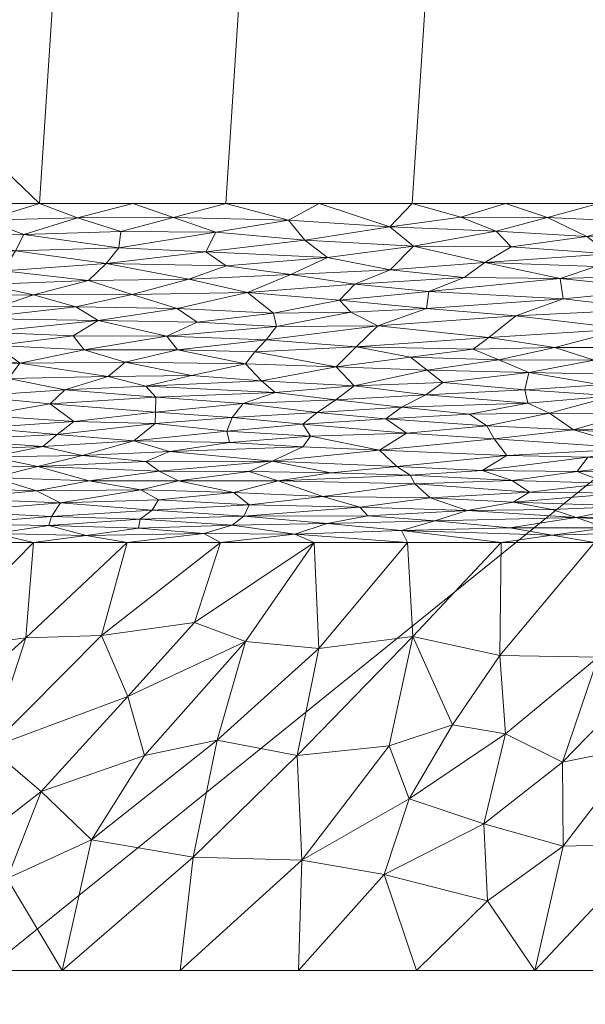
# Model space of a CAD drawing. Header units: millimetres. Extents: x -300 to 300, y 0 to 450.
# Tile 71 of 256: x -133 to -89, y 110 to 188. Entities that reach past the tile are written whole.
import ezdxf

# ---------------------------------------------------------------- set-up
doc = ezdxf.new("R2010")
doc.units = ezdxf.units.MM
doc.layers.add('A-GENM', color=13, linetype='Continuous')

# ---------------------------------------------------------------- blocks, each defined once
blk = doc.blocks.new('MODEL_CCAS0420-1080410R0 - MODEL_CCAS0420-1080410R0-453240-Preview')
at = {"layer": 'A-GENM', "lineweight": 9}
mesh = blk.add_polyface(dxfattribs=at)
corners = [(-296.159, -20, -110), (-295.657, -15.55, -110), (-294.177, -11.323, -110), (-291.793, -7.531, -110), (-288.625, -4.364, -110), (-284.831, -1.981, -110), (-280.602, -0.502, -110), (-276.147, 0, -110), (276.147, 0, -110), (280.596, -0.501, -110), (284.825, -1.978, -110), (288.619, -4.359, -110), (291.788, -7.525, -110), (294.174, -11.316, -110), (295.656, -15.545, -110), (296.159, -20, -110), (296.159, -426.171, -110), (295.658, -430.617, -110), (294.182, -434.842, -110), (291.802, -438.632, -110), (288.638, -441.797, -110), (284.848, -444.179, -110), (280.622, -445.657, -110), (276.171, -446.159, -110), (-276.171, -446.159, -110), (-280.617, -445.658, -110), (-284.842, -444.182, -110), (-288.632, -441.802, -110), (-291.797, -438.638, -110), (-294.179, -434.848, -110), (-295.657, -430.622, -110), (-296.159, -426.171, -110)]
mesh.append_faces([[corners[k] for k in face] for face in [(15, 12, 13, 14)]], dxfattribs={"vtx0": -1})
mesh.append_faces([[corners[k] for k in face] for face in [(16, 8, 15)]], dxfattribs={"vtx0": -1, "vtx1": -1})
mesh.append_faces([[corners[k] for k in face] for face in [(24, 31, 7, 8)]], dxfattribs={"vtx0": -1, "vtx1": -1, "vtx3": -1})
mesh.append_faces([[corners[k] for k in face] for face in [(31, 24, 25, 30), (18, 21, 22, 17), (17, 22, 23, 16)]], dxfattribs={"vtx0": -1, "vtx2": -1})
mesh.append_faces([[corners[k] for k in face] for face in [(0, 3, 4, 5), (0, 5, 6, 7)]], dxfattribs={"vtx0": -1, "vtx3": -1})
mesh.append_faces([[corners[k] for k in face] for face in [(28, 29, 27)]], dxfattribs={"vtx1": -1})
mesh.append_faces([[corners[k] for k in face] for face in [(25, 26, 30), (11, 12, 15, 10), (9, 10, 15, 8), (31, 0, 7)]], dxfattribs={"vtx1": -1, "vtx2": -1})
mesh.append_faces([[corners[k] for k in face] for face in [(23, 24, 8, 16)]], dxfattribs={"vtx1": -1, "vtx2": -1, "vtx3": -1})
mesh.append_faces([[corners[k] for k in face] for face in [(26, 27, 29, 30)]], dxfattribs={"vtx1": -1, "vtx3": -1})
mesh.append_faces([[corners[k] for k in face] for face in [(19, 20, 21, 18)]], dxfattribs={"vtx2": -1})
mesh.append_faces([[corners[k] for k in face] for face in [(0, 1, 2, 3)]], dxfattribs={"vtx3": -1})
mesh = blk.add_polyface(dxfattribs=at)
corners = [(-279.918, -2), (-292.651, -7.27), (-297.929, -20), (-297.929, -224.97), (-297.929, -429.94), (-292.661, -442.661), (-279.94, -447.929), (0, -447.929), (279.94, -447.929), (292.661, -442.661), (297.929, -429.94), (297.929, -224.97), (297.929, -20), (292.651, -7.27), (279.918, -2), (0, -2), (0, -3.5), (13.257, -3.5), (26.515, -3.5), (39.772, -3.5), (53.029, -3.5), (66.287, -3.5), (79.544, -3.5), (92.801, -3.5), (106.059, -3.5), (119.316, -3.5), (132.573, -3.5), (145.831, -3.5), (159.088, -3.5), (172.345, -3.5), (185.603, -3.5), (198.86, -3.5), (212.117, -3.5), (225.375, -3.5), (238.632, -3.5), (251.889, -3.5), (265.147, -3.5), (278.404, -3.5), (291.028, -7.487), (296.497, -19.511), (296.5, -32.769), (296.5, -46.026), (296.5, -59.283), (296.5, -72.541), (296.5, -85.798), (296.5, -99.055), (296.5, -112.313), (296.5, -125.57), (296.5, -138.827), (296.5, -152.085), (296.5, -165.342), (296.5, -178.599), (296.5, -191.857), (296.5, -205.114), (296.5, -218.371), (296.5, -231.629), (296.5, -244.886), (296.5, -258.143), (296.499, -271.401), (296.499, -284.658), (296.499, -297.915), (296.499, -311.173), (296.499, -324.43), (296.499, -337.687), (296.5, -350.945), (296.5, -364.202), (296.5, -377.459), (296.5, -390.717), (296.5, -403.974), (296.5, -417.231), (296.497, -430.489), (291.028, -442.513), (278.404, -446.5), (265.147, -446.5), (251.889, -446.5), (238.632, -446.5), (225.375, -446.5), (212.117, -446.5), (198.86, -446.5), (185.603, -446.5), (172.345, -446.5), (159.088, -446.5), (145.831, -446.5), (132.573, -446.5), (119.316, -446.5), (106.059, -446.5), (92.801, -446.5), (79.544, -446.5), (66.287, -446.5), (53.029, -446.5), (39.772, -446.5), (26.515, -446.5), (13.257, -446.5), (0, -446.5), (-12.926, -446.5), (-25.852, -446.5), (-38.777, -446.5), (-51.703, -446.5), (-64.629, -446.5), (-77.555, -446.5), (-90.48, -446.5), (-103.406, -446.5), (-116.332, -446.5), (-129.258, -446.5), (-142.183, -446.5), (-155.109, -446.5), (-168.035, -446.5), (-180.961, -446.5), (-193.887, -446.5), (-206.812, -446.5), (-219.738, -446.5), (-232.664, -446.5), (-245.59, -446.5), (-258.515, -446.5), (-271.441, -446.5), (-284.356, -445.968), (-294.544, -438.124), (-296.5, -425.35), (-296.5, -412.424), (-296.5, -399.498), (-296.5, -386.572), (-296.5, -373.646), (-296.5, -360.721), (-296.5, -347.795), (-296.499, -334.869), (-296.499, -321.943), (-296.499, -309.018), (-296.499, -296.092), (-296.499, -283.166), (-296.499, -270.24), (-296.5, -257.315), (-296.5, -244.389), (-296.5, -231.463), (-296.5, -218.537), (-296.5, -205.611), (-296.5, -192.686), (-296.5, -179.76), (-296.5, -166.834), (-296.5, -153.908), (-296.5, -140.983), (-296.5, -128.057), (-296.5, -115.131), (-296.5, -102.205), (-296.5, -89.28), (-296.5, -76.354), (-296.5, -63.428), (-296.5, -50.502), (-296.5, -37.576), (-296.5, -24.651), (-294.544, -11.876), (-284.356, -4.032), (-271.441, -3.5), (-258.515, -3.5), (-245.59, -3.5), (-232.664, -3.5), (-219.738, -3.5), (-206.812, -3.5), (-193.887, -3.5), (-180.961, -3.5), (-168.035, -3.5), (-155.109, -3.5), (-142.183, -3.5), (-129.258, -3.5), (-116.332, -3.5), (-103.406, -3.5), (-90.48, -3.5), (-77.555, -3.5), (-64.629, -3.5), (-51.703, -3.5), (-38.777, -3.5), (-25.852, -3.5), (-12.926, -3.5), (-294.538, -438.129), (-294.547, -438.108)]
mesh.append_faces([[corners[k] for k in face] for face in [(116, 172, 173)]])
mesh.append_faces([[corners[k] for k in face] for face in [(118, 4, 117), (6, 115, 5), (115, 6, 114), (7, 104, 6), (1, 150, 0), (151, 0, 150)]], dxfattribs={"vtx0": -1, "vtx1": -1})
mesh.append_faces([[corners[k] for k in face] for face in [(4, 124, 125), (7, 99, 100), (2, 148, 149), (149, 1, 2), (2, 141, 142), (0, 151, 152), (0, 160, 161, 15), (15, 165, 166), (15, 170, 171), (8, 81, 82, 7), (8, 72, 73), (11, 61, 62, 10), (12, 46, 47, 11), (38, 13, 14, 37), (13, 38, 39, 12)]], dxfattribs={"vtx0": -1, "vtx2": -1})
mesh.append_faces([[corners[k] for k in face] for face in [(4, 118, 119, 120), (4, 120, 121, 122), (3, 128, 129, 130), (3, 130, 131, 132), (3, 138, 139, 140), (0, 154, 155, 156), (0, 156, 157, 158), (15, 161, 162, 163), (15, 163, 164, 165), (8, 73, 74, 75), (7, 86, 87, 88), (7, 83, 84, 85), (10, 68, 69, 70), (11, 55, 56, 57), (14, 28, 29, 30), (14, 32, 33, 34), (15, 19, 20, 21), (12, 44, 45, 46), (11, 49, 50, 51), (11, 47, 48, 49), (12, 39, 40, 41)]], dxfattribs={"vtx0": -1, "vtx3": -1})
mesh.append_faces([[corners[k] for k in face] for face in [(123, 124, 4, 122), (127, 128, 3, 126), (113, 114, 6, 112), (111, 112, 6, 110), (109, 110, 6, 108), (107, 108, 6, 106), (96, 97, 7, 95), (105, 106, 6, 104), (103, 104, 7, 102), (101, 102, 7, 100), (98, 99, 7, 97), (94, 95, 7, 93), (135, 136, 3, 134), (137, 138, 3, 136), (133, 134, 3, 132), (145, 146, 2, 144), (147, 148, 2, 146), (143, 144, 2, 142), (149, 150, 1), (153, 154, 0, 152), (159, 160, 0, 158), (169, 170, 15, 168), (167, 168, 15, 166), (78, 79, 8, 77), (80, 81, 8, 79), (76, 77, 8, 75), (91, 92, 7, 90), (89, 90, 7, 88), (85, 86, 7), (82, 83, 7), (67, 68, 10, 66), (65, 66, 10, 64), (60, 61, 11, 59), (58, 59, 11, 57), (63, 64, 10, 62), (54, 55, 11, 53), (26, 27, 15, 25), (31, 32, 14, 30), (16, 17, 15, 171), (18, 19, 15, 17), (24, 25, 15, 23), (22, 23, 15, 21), (34, 35, 14), (52, 53, 11, 51), (36, 37, 14, 35), (42, 43, 12, 41), (43, 44, 12), (92, 93, 7)]], dxfattribs={"vtx1": -1, "vtx2": -1})
mesh.append_faces([[corners[k] for k in face] for face in [(3, 4, 125, 126), (2, 3, 140, 141), (71, 72, 8, 9), (70, 71, 9, 10), (27, 28, 14, 15)]], dxfattribs={"vtx1": -1, "vtx3": -1})
mesh.append_faces([[corners[k] for k in face] for face in [(4, 173, 117), (115, 172, 5)]], dxfattribs={"vtx2": -1})
mesh = blk.add_polyface(dxfattribs=at)
corners = [(0, -113.079, -5), (74.359, -113.079, -5), (148.718, -113.079, -5), (223.077, -113.079, -5), (294.5, -132.968, -5), (294.499, -81.318, -5), (294.499, -29.667, -5), (258.762, -5.5, -5), (206.609, -5.5, -5), (154.956, -5.5, -5), (103.303, -5.5, -5), (51.652, -5.5, -5), (0, -5.5, -5), (-59.752, -5.5, -5), (-119.504, -5.5, -5), (-179.256, -5.5, -5), (-239.009, -5.5, -5), (-294.499, -25.775, -5), (-289.1, -8.453, -5), (-294.499, -73.214, -5), (-294.5, -132.968, -5), (-275.116, -113.088, -5), (-244.547, -113.079, -5), (-213.979, -113.079, -5), (-183.41, -113.079, -5), (-152.842, -113.079, -5), (-122.274, -113.079, -5), (-91.705, -113.079, -5), (-61.137, -113.079, -5), (-30.568, -113.079, -5), (-119.5, -65, -5), (-114.374, -52.626, -5), (-102, -47.5, -5), (-89.626, -52.626, -5), (-84.5, -65, -5), (-89.626, -77.374, -5), (-102, -82.5, -5), (-114.374, -77.374, -5), (17.5, -65, -5), (12.374, -77.374, -5), (0, -82.5, -5), (-12.374, -77.374, -5), (-17.5, -65, -5), (-12.374, -52.626, -5), (0, -47.5, -5), (12.374, -52.626, -5), (119.5, -65, -5), (114.374, -77.374, -5), (102, -82.5, -5), (89.626, -77.374, -5), (84.5, -65, -5), (89.626, -52.626, -5), (102, -47.5, -5), (114.374, -52.626, -5), (-290.42, -24.284, -5)]
mesh.append_faces([[corners[k] for k in face] for face in [(18, 17, 54)]])
mesh.append_faces([[corners[k] for k in face] for face in [(32, 14, 31), (42, 29, 41), (50, 1, 49), (8, 3, 7), (53, 10, 52)]], dxfattribs={"vtx0": -1, "vtx1": -1})
mesh.append_faces([[corners[k] for k in face] for face in [(13, 34, 42, 43)]], dxfattribs={"vtx0": -1, "vtx1": -1, "vtx3": -1})
mesh.append_faces([[corners[k] for k in face] for face in [(30, 24, 25, 37), (16, 22, 23, 15), (35, 27, 28, 34), (37, 25, 26, 36), (36, 26, 27, 35), (31, 14, 15, 30), (13, 33, 34), (0, 40, 41, 29), (11, 50, 51, 10), (12, 44, 45, 11), (10, 51, 52)]], dxfattribs={"vtx0": -1, "vtx2": -1})
mesh.append_faces([[corners[k] for k in face] for face in [(19, 21, 22, 16), (15, 23, 24, 30), (11, 45, 38, 50)]], dxfattribs={"vtx0": -1, "vtx2": -1, "vtx3": -1})
mesh.append_faces([[corners[k] for k in face] for face in [(20, 21, 19)]], dxfattribs={"vtx1": -1})
mesh.append_faces([[corners[k] for k in face] for face in [(47, 48, 2)]], dxfattribs={"vtx1": -1, "vtx2": -1})
mesh.append_faces([[corners[k] for k in face] for face in [(28, 29, 42, 34), (38, 39, 1, 50), (46, 47, 2, 9)]], dxfattribs={"vtx1": -1, "vtx2": -1, "vtx3": -1})
mesh.append_faces([[corners[k] for k in face] for face in [(13, 14, 32, 33), (12, 13, 43, 44), (39, 40, 0, 1), (48, 49, 1, 2), (2, 3, 8, 9), (53, 46, 9, 10)]], dxfattribs={"vtx1": -1, "vtx3": -1})
mesh.append_faces([[corners[k] for k in face] for face in [(16, 54, 19), (5, 6, 7)]], dxfattribs={"vtx2": -1})
mesh.append_faces([[corners[k] for k in face] for face in [(3, 4, 5, 7)]], dxfattribs={"vtx2": -1, "vtx3": -1})
mesh = blk.add_polyface(dxfattribs=at)
corners = [(77.696, -131.031, -33.27), (70.701, -131.375, -33.813), (72.246, -139.06, -45.915), (90.717, -122.868, -20.415), (90.778, -129.476, -30.822), (96.962, -124.618, -23.172), (83.589, -123.041, -20.689), (92.949, -113.079, -5), (83.654, -113.079, -5), (96.671, -118.554, -13.622), (64.145, -138.485, -45.01), (87.956, -137.729, -43.819), (84.006, -136.427, -41.767), (80.895, -146.746, -58.018), (79.028, -138.716, -45.373), (84.711, -130.686, -32.728), (76.744, -121.998, -19.046), (69.057, -121.998, -19.045), (73.541, -146.746, -58.018), (66.187, -146.746, -58.018), (88.249, -146.746, -58.018), (95.688, -137.861, -44.026), (95.261, -131.711, -34.341), (95.603, -146.746, -58.018), (74.359, -113.079, -5), (65.064, -113.079, -5)]
mesh.append_faces([[corners[k] for k in face] for face in [(18, 2, 19), (20, 11, 13), (25, 17, 24)]], dxfattribs={"vtx0": -1, "vtx1": -1})
mesh.append_faces([[corners[k] for k in face] for face in [(0, 1, 2), (3, 4, 5), (3, 5, 9), (2, 1, 10), (11, 12, 13), (14, 12, 15), (1, 16, 17), (18, 14, 2), (2, 14, 0), (0, 14, 15), (20, 21, 11), (22, 5, 4), (0, 16, 1), (6, 15, 3), (0, 15, 6), (16, 0, 6), (17, 16, 24), (4, 3, 15), (8, 16, 6), (7, 6, 3), (3, 9, 7), (12, 4, 15), (22, 11, 21), (11, 22, 4), (13, 12, 14), (4, 12, 11)]], dxfattribs={"vtx0": -1, "vtx1": -1, "vtx2": -1})
mesh.append_faces([[corners[k] for k in face] for face in [(6, 7, 8), (14, 18, 13), (21, 20, 23)]], dxfattribs={"vtx0": -1, "vtx2": -1})
mesh.append_faces([[corners[k] for k in face] for face in [(8, 24, 16)]], dxfattribs={"vtx1": -1, "vtx2": -1})
mesh = blk.add_polyface(dxfattribs=at)
corners = [(104.405, -130.751, -32.83), (102.534, -139.36, -46.387), (111.634, -130.009, -31.662), (115.707, -138.973, -45.777), (109.935, -138.419, -44.905), (110.312, -146.746, -58.018), (119.804, -122.011, -19.067), (120.833, -113.079, -5), (111.278, -121.776, -18.696), (95.603, -146.746, -58.018), (95.688, -137.861, -44.026), (104.791, -120.645, -16.915), (102.833, -126.58, -26.261), (102.958, -146.746, -58.018), (96.962, -124.618, -23.172), (95.261, -131.711, -34.341), (102.244, -113.079, -5), (96.671, -118.554, -13.622), (99.412, -132.414, -35.448), (124.961, -134.646, -38.963), (119.704, -140.451, -48.105), (117.92, -131.2, -33.537), (111.538, -113.079, -5), (117.666, -146.746, -58.018), (92.949, -113.079, -5), (123.647, -129.997, -31.642)]
mesh.append_faces([[corners[k] for k in face] for face in [(16, 11, 22), (24, 17, 16)]], dxfattribs={"vtx0": -1, "vtx1": -1})
mesh.append_faces([[corners[k] for k in face] for face in [(0, 1, 2), (3, 4, 5), (1, 4, 2), (6, 7, 8), (9, 1, 10), (8, 11, 12), (12, 14, 15), (16, 17, 11), (4, 1, 13), (1, 0, 18), (19, 3, 20), (4, 21, 2), (6, 2, 21), (8, 0, 2), (8, 2, 6), (11, 8, 22), (3, 21, 4), (15, 18, 12), (18, 15, 10), (1, 18, 10), (12, 18, 0), (8, 12, 0), (14, 12, 11), (11, 17, 14), (3, 25, 21), (5, 20, 3)]], dxfattribs={"vtx0": -1, "vtx1": -1, "vtx2": -1})
mesh.append_faces([[corners[k] for k in face] for face in [(4, 13, 5), (8, 7, 22), (20, 5, 23)]], dxfattribs={"vtx0": -1, "vtx2": -1})
mesh.append_faces([[corners[k] for k in face] for face in [(9, 13, 1)]], dxfattribs={"vtx1": -1, "vtx2": -1})
mesh = blk.add_polyface(dxfattribs=at)
corners = [(139.63, -121.063, -17.573), (147.463, -123.048, -20.7), (148.718, -113.079, -5), (119.804, -122.011, -19.067), (127.8, -123.365, -21.199), (130.128, -113.079, -5), (139.728, -146.746, -58.018), (148.581, -138.611, -45.208), (140.743, -138.25, -44.639), (139.665, -133.191, -36.672), (132.978, -139.247, -46.21), (124.961, -134.646, -38.963), (135.808, -130.61, -32.608), (131.772, -127.163, -27.18), (117.666, -146.746, -58.018), (125.02, -146.746, -58.018), (127.032, -139.445, -46.521), (117.92, -131.2, -33.537), (120.833, -113.079, -5), (123.647, -129.997, -31.642), (139.423, -113.079, -5), (134.436, -120.319, -16.402), (132.374, -146.746, -58.018), (147.082, -146.746, -58.018), (149.814, -130.477, -32.398), (115.707, -138.973, -45.777), (119.704, -140.451, -48.105)]
mesh.append_faces([[corners[k] for k in face] for face in [(20, 0, 2), (22, 10, 15), (23, 7, 6), (5, 21, 20)]], dxfattribs={"vtx0": -1, "vtx1": -1})
mesh.append_faces([[corners[k] for k in face] for face in [(0, 1, 2), (3, 4, 5), (6, 7, 8), (9, 10, 8), (11, 12, 13), (12, 0, 13), (4, 3, 17), (19, 4, 17), (10, 16, 15), (5, 4, 21), (8, 10, 22), (16, 12, 11), (24, 1, 9), (9, 12, 10), (13, 21, 4), (1, 0, 12), (19, 25, 11), (12, 16, 10), (16, 11, 26), (21, 13, 0), (19, 13, 4), (0, 20, 21), (24, 9, 8), (1, 12, 9), (13, 19, 11), (16, 26, 14)]], dxfattribs={"vtx0": -1, "vtx1": -1, "vtx2": -1})
mesh.append_faces([[corners[k] for k in face] for face in [(8, 22, 6)]], dxfattribs={"vtx0": -1, "vtx2": -1})
mesh.append_faces([[corners[k] for k in face] for face in [(14, 15, 16), (5, 18, 3)]], dxfattribs={"vtx1": -1, "vtx2": -1})
mesh = blk.add_polyface(dxfattribs=at)
corners = [(89.907, -155.608, -68.486), (96.709, -155.918, -68.801), (96.15, -154.917, -67.951), (91.593, -147.32, -58.947), (80.442, -147.645, -59.434), (87.324, -147.908, -59.841), (86.069, -150.642, -63.483), (85.289, -149.621, -62.211), (79.016, -150.455, -63.224), (89.7, -148.73, -61.031), (79.876, -148.82, -61.126), (83.141, -153.105, -66.153), (88.766, -153.464, -66.548), (89.623, -152.336, -65.409), (87.207, -151.421, -64.395), (94.718, -151.623, -64.669), (93.37, -150.708, -63.602), (93.494, -157.718, -70.133), (98.086, -156.848, -69.542), (91.778, -156.928, -69.544), (84.884, -154.136, -67.155), (79.176, -154.87, -67.771), (86.753, -158.28, -70.459), (82.235, -152.254, -65.274), (85.514, -156.895, -69.463), (81.959, -155.795, -68.573), (81.671, -148.222, -60.29), (79.861, -157.561, -69.904), (97.081, -152.411, -65.543), (94.65, -149.938, -62.66), (91.593, -149.358, -61.892), (94.907, -147.914, -59.865), (79.767, -151.332, -64.252), (98.267, -149.261, -61.789), (88.249, -146.746, -58.018), (95.603, -146.746, -58.018), (95.134, -153.607, -66.736)]
mesh.append_faces([[corners[k] for k in face] for face in [(34, 3, 35)]], dxfattribs={"vtx0": -1, "vtx1": -1})
mesh.append_faces([[corners[k] for k in face] for face in [(0, 1, 2), (3, 4, 5), (6, 7, 8), (7, 9, 10), (11, 12, 13), (14, 15, 16), (17, 18, 19), (0, 20, 21), (19, 22, 17), (23, 13, 14), (2, 20, 0), (19, 0, 24), (25, 0, 21), (9, 5, 26), (24, 0, 25), (20, 12, 11), (23, 11, 13), (22, 24, 27), (15, 14, 13), (16, 6, 14), (28, 15, 13), (28, 13, 12), (29, 6, 16), (30, 7, 29), (5, 31, 3), (32, 14, 6), (6, 29, 7), (33, 9, 30), (9, 7, 30), (22, 19, 24), (9, 31, 5), (9, 26, 10), (19, 1, 0), (20, 2, 36), (34, 4, 3), (20, 36, 12), (12, 36, 28)]], dxfattribs={"vtx0": -1, "vtx1": -1, "vtx2": -1})
mesh = blk.add_polyface(dxfattribs=at)
corners = [(100.809, -148.457, -60.68), (109.275, -148.25, -60.403), (103.44, -147.69, -59.541), (102.958, -146.746, -58.018), (95.603, -146.746, -58.018), (98.086, -156.848, -69.542), (104.655, -156.489, -69.332), (96.709, -155.918, -68.801), (101.168, -150.254, -63.091), (109.631, -150.381, -63.3), (106.714, -149.53, -62.189), (103.43, -157.4, -70.004), (101.517, -158.369, -70.658), (108.603, -157.981, -70.468), (95.134, -153.607, -66.736), (96.15, -154.917, -67.951), (105.154, -154.013, -67.211), (102.376, -151.357, -64.42), (113.132, -151.598, -64.775), (102.74, -152.05, -65.198), (97.081, -152.411, -65.543), (94.718, -151.623, -64.669), (110.058, -156.986, -69.769), (93.494, -157.718, -70.133), (103.035, -155.353, -68.391), (103.794, -152.745, -65.945), (93.74, -158.757, -70.837), (93.37, -150.708, -63.602), (94.65, -149.938, -62.66), (98.267, -149.261, -61.789), (89.7, -148.73, -61.031), (108.978, -152.232, -65.445), (106.076, -148.857, -61.267), (91.593, -149.358, -61.892), (91.778, -156.928, -69.544), (91.593, -147.32, -58.947), (111.833, -147.416, -59.125), (94.907, -147.914, -59.865)]
mesh.append_faces([[corners[k] for k in face] for face in [(0, 1, 2), (5, 6, 7), (8, 9, 10), (11, 12, 13), (5, 11, 6), (14, 15, 16), (9, 8, 17), (18, 17, 19), (20, 19, 21), (6, 11, 22), (11, 5, 23), (7, 6, 24), (14, 16, 25), (14, 25, 20), (12, 11, 23), (12, 23, 26), (27, 21, 17), (19, 20, 25), (27, 8, 28), (29, 0, 30), (19, 25, 31), (21, 19, 17), (1, 0, 32), (29, 28, 8), (29, 8, 10), (17, 8, 27), (33, 28, 29), (34, 5, 7), (4, 35, 2), (2, 36, 3), (0, 2, 37), (30, 0, 37), (29, 10, 32), (2, 35, 37), (29, 32, 0), (15, 7, 24), (16, 15, 24)]], dxfattribs={"vtx0": -1, "vtx1": -1, "vtx2": -1})
mesh.append_faces([[corners[k] for k in face] for face in [(2, 3, 4)]], dxfattribs={"vtx0": -1, "vtx2": -1})
mesh = blk.add_polyface(dxfattribs=at)
corners = [(116.759, -148.105, -60.209), (109.275, -148.25, -60.403), (115.835, -148.814, -61.246), (103.44, -147.69, -59.541), (111.833, -147.416, -59.125), (109.631, -150.381, -63.3), (116.625, -150.677, -63.712), (115.417, -149.716, -62.481), (106.714, -149.53, -62.189), (102.376, -151.357, -64.42), (113.132, -151.598, -64.775), (103.035, -155.353, -68.391), (110.586, -155.11, -68.258), (105.154, -154.013, -67.211), (111.189, -156.067, -69.066), (116.759, -156.576, -69.529), (117.181, -155.515, -68.674), (104.655, -156.489, -69.332), (108.603, -157.981, -70.468), (113.375, -158.558, -70.909), (115.872, -157.678, -70.336), (113.605, -153.146, -66.442), (103.794, -152.745, -65.945), (108.978, -152.232, -65.445), (115.4, -152.333, -65.608), (110.058, -156.986, -69.769), (103.43, -157.4, -70.004), (116.964, -154.625, -67.893), (111.196, -154.288, -67.525), (121.665, -153.906, -67.272), (120.978, -151.609, -64.851), (106.076, -148.857, -61.267), (118.972, -147.474, -59.229), (102.958, -146.746, -58.018), (110.312, -146.746, -58.018), (117.666, -146.745, -58.018), (102.74, -152.05, -65.198)]
mesh.append_faces([[corners[k] for k in face] for face in [(33, 4, 34)]], dxfattribs={"vtx0": -1, "vtx1": -1})
mesh.append_faces([[corners[k] for k in face] for face in [(0, 1, 2), (3, 1, 4), (0, 4, 1), (5, 6, 7), (8, 5, 7), (5, 9, 10), (11, 12, 13), (14, 15, 16), (11, 14, 12), (14, 11, 17), (18, 19, 20), (13, 21, 22), (23, 21, 24), (18, 20, 25), (26, 18, 25), (14, 17, 25), (15, 14, 25), (14, 16, 12), (16, 27, 12), (28, 13, 12), (20, 15, 25), (12, 27, 28), (28, 29, 21), (29, 28, 27), (21, 13, 28), (24, 30, 10), (31, 2, 1), (2, 8, 7), (5, 10, 6), (30, 6, 10), (0, 32, 4), (35, 4, 32), (2, 31, 8), (10, 36, 23), (21, 23, 22), (10, 23, 24)]], dxfattribs={"vtx0": -1, "vtx1": -1, "vtx2": -1})
mesh.append_faces([[corners[k] for k in face] for face in [(4, 35, 34)]], dxfattribs={"vtx0": -1, "vtx2": -1})
mesh = blk.add_polyface(dxfattribs=at)
corners = [(121.665, -153.906, -67.272), (124.495, -154.745, -68.083), (128.537, -153.59, -67.037), (125.02, -146.745, -58.018), (117.666, -146.745, -58.018), (118.972, -147.474, -59.229), (116.759, -148.105, -60.209), (124.108, -147.892, -59.902), (123.979, -148.586, -60.951), (123.047, -149.307, -61.972), (130.949, -148.791, -61.281), (130.241, -149.866, -62.771), (122.546, -150.097, -63.024), (123.932, -150.886, -64.023), (122.783, -156.994, -69.918), (122.807, -156.125, -69.242), (116.759, -156.576, -69.529), (120.978, -151.609, -64.851), (122.498, -152.357, -65.699), (128.004, -151.606, -64.909), (132.035, -152.719, -66.181), (123.532, -153.116, -66.507), (116.964, -154.625, -67.893), (115.872, -157.678, -70.336), (122.744, -158.177, -70.762), (116.625, -150.677, -63.712), (131.062, -157.653, -70.501), (113.375, -158.558, -70.909), (113.605, -153.146, -66.442), (129.21, -156.283, -69.445), (115.4, -152.333, -65.608), (117.181, -155.515, -68.674), (130.523, -155.261, -68.609), (128.229, -147.307, -58.972), (115.417, -149.716, -62.481), (115.835, -148.814, -61.246), (131.159, -148.089, -60.229)]
mesh.append_faces([[corners[k] for k in face] for face in [(0, 1, 2), (6, 7, 5), (8, 9, 10), (11, 12, 13), (14, 15, 16), (17, 18, 19), (20, 18, 21), (22, 1, 0), (23, 24, 14), (13, 12, 25), (24, 26, 14), (14, 16, 23), (24, 23, 27), (28, 0, 21), (14, 29, 15), (30, 28, 18), (31, 15, 1), (31, 1, 22), (21, 0, 2), (28, 21, 18), (11, 9, 12), (17, 19, 13), (20, 19, 18), (32, 1, 15), (32, 15, 29), (31, 16, 15), (25, 17, 13), (33, 5, 7), (34, 12, 9), (12, 34, 25), (9, 35, 34), (35, 9, 8), (8, 36, 7), (8, 6, 35), (5, 33, 3), (8, 7, 6), (17, 30, 18)]], dxfattribs={"vtx0": -1, "vtx1": -1, "vtx2": -1})
mesh.append_faces([[corners[k] for k in face] for face in [(3, 4, 5)]], dxfattribs={"vtx1": -1, "vtx2": -1})
mesh = blk.add_polyface(dxfattribs=at)
corners = [(135.493, -151.872, -65.283), (132.035, -152.719, -66.181), (140.132, -152.651, -66.193), (132.139, -150.806, -63.989), (130.241, -149.866, -62.771), (123.932, -150.886, -64.023), (132.374, -146.745, -58.018), (128.229, -147.307, -58.972), (135.412, -147.47, -59.253), (138.668, -149.199, -61.909), (130.949, -148.791, -61.281), (128.004, -151.606, -64.909), (124.495, -154.745, -68.083), (131.63, -154.318, -67.772), (128.537, -153.59, -67.037), (139.689, -151.063, -64.369), (138.407, -148.227, -60.468), (135.685, -153.489, -67.015), (142.105, -153.921, -67.517), (129.21, -156.283, -69.445), (136.358, -156.747, -69.898), (136.55, -155.764, -69.112), (138.782, -154.817, -68.317), (137.282, -158.263, -71.002), (131.062, -157.653, -70.501), (129.899, -158.767, -71.239), (122.744, -158.177, -70.762), (130.523, -155.261, -68.609), (123.532, -153.116, -66.507), (138.706, -150.224, -63.302), (143.081, -156.424, -69.733), (122.783, -156.994, -69.918), (131.159, -148.089, -60.229), (123.047, -149.307, -61.972), (139.728, -146.745, -58.018), (125.02, -146.745, -58.018), (124.108, -147.892, -59.902), (123.979, -148.586, -60.951)]
mesh.append_faces([[corners[k] for k in face] for face in [(0, 1, 2), (3, 4, 5), (6, 7, 8), (4, 9, 10), (0, 3, 11), (12, 13, 14), (0, 15, 3), (16, 10, 9), (17, 13, 18), (19, 20, 21), (22, 18, 13), (23, 24, 25), (26, 25, 24), (24, 23, 20), (19, 24, 20), (13, 12, 27), (22, 13, 27), (13, 17, 14), (21, 22, 27), (1, 14, 17), (2, 1, 17), (1, 0, 11), (1, 28, 14), (3, 15, 29), (4, 3, 29), (3, 5, 11), (4, 29, 9), (19, 21, 27), (30, 21, 20), (19, 31, 24), (32, 10, 16), (4, 10, 33), (8, 32, 16), (32, 8, 7), (7, 36, 32), (32, 37, 10)]], dxfattribs={"vtx0": -1, "vtx1": -1, "vtx2": -1})
mesh.append_faces([[corners[k] for k in face] for face in [(7, 6, 35)]], dxfattribs={"vtx0": -1, "vtx2": -1})
mesh.append_faces([[corners[k] for k in face] for face in [(34, 6, 8)]], dxfattribs={"vtx1": -1, "vtx2": -1})
mesh = blk.add_polyface(dxfattribs=at)
corners = [(91.942, -172.332, -75.03), (88.856, -170.833, -74.976), (84.692, -171.985, -75.018), (84.455, -167.695, -74.524), (88.148, -168.452, -74.688), (90.944, -167.527, -74.522), (93.74, -158.757, -70.837), (93.494, -157.718, -70.133), (86.753, -158.28, -70.459), (81.425, -170.569, -74.937), (93.416, -160.115, -71.66), (84.445, -159.955, -71.488), (88.265, -161.108, -72.158), (94.449, -164.578, -73.717), (85.784, -163.557, -73.268), (83.746, -165.101, -73.819), (96.562, -162.878, -73.072), (87.084, -169.462, -74.837), (101.283, -166.491, -74.343), (90.727, -165.919, -74.118), (79.112, -161.093, -72.075), (91.381, -162.102, -72.678), (83.684, -162.081, -72.605), (82.808, -166.688, -74.28), (87.933, -173.422, -75), (95.26, -173.422, -75), (95.775, -161.123, -72.232), (87.756, -159.146, -71.029), (76.205, -159.469, -71.133), (81.309, -169.565, -74.829), (80.605, -173.422, -75), (95.986, -171.247, -75.016), (94.811, -170.003, -74.926), (96.867, -168.769, -74.779), (77.069, -158.48, -70.512), (80.721, -168.611, -74.683)]
mesh.append_faces([[corners[k] for k in face] for face in [(0, 1, 2), (3, 4, 5), (6, 7, 8), (2, 1, 9), (10, 11, 12), (13, 14, 15), (14, 13, 16), (1, 17, 9), (5, 18, 19), (19, 13, 15), (11, 20, 12), (14, 21, 22), (15, 23, 19), (5, 19, 23), (5, 23, 3), (10, 12, 26), (27, 28, 11), (6, 8, 27), (10, 6, 27), (21, 26, 12), (22, 21, 12), (14, 16, 21), (20, 22, 12), (29, 9, 17), (31, 32, 1), (32, 17, 1), (4, 33, 5), (17, 32, 33), (0, 2, 24), (0, 31, 1), (27, 8, 34), (10, 27, 11), (4, 35, 17), (35, 4, 3), (33, 4, 17), (17, 35, 29)]], dxfattribs={"vtx0": -1, "vtx1": -1, "vtx2": -1})
mesh.append_faces([[corners[k] for k in face] for face in [(0, 24, 25)]], dxfattribs={"vtx0": -1, "vtx2": -1})
mesh.append_faces([[corners[k] for k in face] for face in [(30, 24, 2)]], dxfattribs={"vtx1": -1, "vtx2": -1})
mesh = blk.add_polyface(dxfattribs=at)
corners = [(115.539, -166.426, -74.428), (107.103, -167.088, -74.523), (112.143, -167.848, -74.708), (113.511, -164.796, -73.946), (119.501, -164.076, -73.754), (113.271, -163.741, -73.572), (111.031, -170.525, -75.022), (118.042, -171.177, -75.069), (118.815, -169.607, -74.983), (114.439, -159.46, -71.489), (113.375, -158.558, -70.909), (107.153, -159.089, -71.182), (121.049, -161.905, -72.873), (114.965, -161.745, -72.732), (114.087, -162.692, -73.155), (108.557, -160.571, -72.063), (107.003, -162.147, -72.841), (105.289, -163.809, -73.525), (108.603, -157.981, -70.468), (101.517, -158.369, -70.658), (101.409, -160.322, -71.854), (104.343, -171.585, -75.044), (112.314, -172.102, -75.059), (109.916, -173.422, -75), (117.222, -168.522, -74.847), (109.255, -169.182, -74.894), (102.498, -170.068, -74.959), (104.317, -168.209, -74.726), (120.144, -167.458, -74.686), (108.296, -165.816, -74.212), (107.412, -164.875, -73.92), (101.473, -165.173, -73.968), (121.077, -165.152, -74.124), (102.721, -161.342, -72.41), (115.704, -160.812, -72.269), (121.899, -162.988, -73.359), (119.959, -159.878, -71.799), (117.244, -173.422, -75)]
mesh.append_faces([[corners[k] for k in face] for face in [(0, 1, 2), (3, 4, 5), (6, 7, 8), (9, 10, 11), (12, 13, 14), (9, 11, 15), (13, 16, 14), (17, 14, 16), (18, 19, 11), (15, 11, 20), (11, 10, 18), (21, 22, 6), (21, 23, 22), (6, 22, 7), (8, 24, 25), (26, 21, 6), (25, 26, 6), (8, 25, 6), (25, 2, 27), (1, 27, 2), (2, 28, 0), (29, 0, 3), (0, 29, 1), (29, 30, 31), (30, 29, 3), (24, 28, 2), (0, 32, 3), (16, 13, 15), (16, 15, 33), (9, 15, 34), (5, 35, 14), (14, 17, 5), (30, 5, 17), (25, 24, 2), (9, 34, 36), (13, 34, 15), (5, 30, 3)]], dxfattribs={"vtx0": -1, "vtx1": -1, "vtx2": -1})
mesh.append_faces([[corners[k] for k in face] for face in [(23, 37, 22)]], dxfattribs={"vtx1": -1, "vtx2": -1})
mesh = blk.add_polyface(dxfattribs=at)
corners = [(104.317, -168.209, -74.726), (102.498, -170.068, -74.959), (109.255, -169.182, -74.894), (95.986, -171.247, -75.016), (104.343, -171.585, -75.044), (91.942, -172.332, -75.03), (98.777, -172.351, -75.037), (94.449, -164.578, -73.717), (105.289, -163.809, -73.525), (96.562, -162.878, -73.072), (100.176, -159.351, -71.273), (101.409, -160.322, -71.854), (107.153, -159.089, -71.182), (96.867, -168.769, -74.779), (93.416, -160.115, -71.66), (95.775, -161.123, -72.232), (102.721, -161.342, -72.41), (108.557, -160.571, -72.063), (101.473, -165.173, -73.968), (90.727, -165.919, -74.118), (98.513, -167.601, -74.58), (107.103, -167.088, -74.523), (101.283, -166.491, -74.343), (107.003, -162.147, -72.841), (108.296, -165.816, -74.212), (91.381, -162.102, -72.678), (97.795, -161.958, -72.666), (101.517, -158.369, -70.658), (94.811, -170.003, -74.926), (90.944, -167.527, -74.522), (93.74, -158.757, -70.837), (95.26, -173.422, -75), (102.588, -173.422, -75), (109.916, -173.422, -75), (107.412, -164.875, -73.92)]
mesh.append_faces([[corners[k] for k in face] for face in [(32, 6, 31), (33, 4, 32)]], dxfattribs={"vtx0": -1, "vtx1": -1})
mesh.append_faces([[corners[k] for k in face] for face in [(0, 1, 2), (3, 4, 1), (3, 5, 6), (7, 8, 9), (10, 11, 12), (13, 1, 0), (14, 11, 10), (11, 14, 15), (11, 16, 17), (18, 7, 19), (20, 21, 22), (9, 8, 23), (18, 22, 24), (15, 16, 11), (25, 9, 26), (10, 12, 27), (18, 19, 22), (20, 13, 0), (28, 1, 13), (0, 21, 20), (24, 22, 21), (8, 7, 18), (22, 29, 20), (29, 13, 20), (27, 30, 10), (30, 14, 10), (26, 23, 16), (26, 16, 15), (6, 5, 31), (25, 26, 15), (23, 26, 9), (1, 28, 3), (4, 6, 32), (3, 6, 4), (8, 18, 34)]], dxfattribs={"vtx0": -1, "vtx1": -1, "vtx2": -1})
mesh = blk.add_polyface(dxfattribs=at)
corners = [(121.361, -172.312, -75.067), (128.924, -172.285, -75.079), (125.517, -171.208, -75.09), (112.314, -172.102, -75.059), (117.244, -173.422, -75), (125.172, -160.938, -72.441), (115.704, -160.812, -72.269), (121.049, -161.905, -72.873), (118.042, -171.177, -75.069), (125.654, -169.943, -75.04), (118.815, -169.607, -74.983), (114.087, -162.692, -73.155), (121.899, -162.988, -73.359), (128.38, -161.9, -72.952), (129.251, -163.018, -73.449), (129.037, -165.287, -74.235), (127.286, -164.219, -73.88), (121.077, -165.152, -74.124), (115.539, -166.426, -74.428), (120.144, -167.458, -74.686), (124.618, -166.267, -74.459), (128.056, -167.376, -74.726), (119.501, -164.076, -73.754), (113.511, -164.796, -73.946), (126.509, -159.812, -71.837), (119.959, -159.878, -71.799), (113.271, -163.741, -73.572), (129.899, -158.767, -71.239), (123.55, -159.051, -71.342), (122.744, -158.177, -70.762), (113.375, -158.558, -70.909), (114.439, -159.46, -71.489), (124.571, -173.422, -75), (126.664, -168.695, -74.924), (117.222, -168.522, -74.847), (133.13, -170.985, -75.11), (114.965, -161.745, -72.732)]
mesh.append_faces([[corners[k] for k in face] for face in [(32, 0, 4)]], dxfattribs={"vtx0": -1, "vtx1": -1})
mesh.append_faces([[corners[k] for k in face] for face in [(0, 1, 2), (3, 4, 0), (5, 6, 7), (2, 8, 0), (8, 2, 9), (8, 9, 10), (7, 11, 12), (13, 12, 14), (12, 13, 7), (15, 16, 17), (18, 19, 20), (21, 20, 19), (17, 22, 23), (16, 14, 12), (13, 5, 7), (24, 25, 5), (26, 22, 12), (27, 28, 24), (28, 27, 29), (24, 28, 25), (30, 31, 28), (1, 0, 32), (0, 8, 3), (10, 9, 33), (34, 33, 19), (17, 18, 20), (21, 19, 33), (12, 22, 16), (20, 15, 17), (16, 22, 17), (33, 34, 10), (30, 28, 29), (25, 28, 31), (5, 25, 6), (9, 2, 35), (7, 6, 36)]], dxfattribs={"vtx0": -1, "vtx1": -1, "vtx2": -1})
mesh = blk.add_polyface(dxfattribs=at)
corners = [(141.849, -159.069, -71.584), (137.282, -158.263, -71.002), (134.345, -159.667, -71.849), (133.13, -170.985, -75.11), (136.157, -172.113, -75.098), (140.462, -170.815, -75.133), (126.509, -159.812, -71.837), (125.172, -160.938, -72.441), (133.453, -160.854, -72.496), (129.899, -158.767, -71.239), (128.38, -161.9, -72.952), (140.177, -166.134, -74.559), (132.381, -166.246, -74.518), (136.157, -167.05, -74.724), (127.286, -164.219, -73.88), (137.174, -164.373, -74.031), (136.16, -163.308, -73.639), (129.037, -165.287, -74.235), (141.882, -162.562, -73.403), (135.278, -162.256, -73.193), (129.251, -163.018, -73.449), (124.618, -166.267, -74.459), (140.811, -161.599, -72.958), (141.041, -160.235, -72.258), (134.739, -168.131, -74.897), (133.789, -169.706, -75.061), (143.482, -169.384, -75.086), (126.664, -168.695, -74.924), (125.654, -169.943, -75.04), (135.087, -165.32, -74.301), (139.227, -173.422, -75), (131.899, -173.422, -75), (128.924, -172.285, -75.079), (125.517, -171.208, -75.09), (124.571, -173.422, -75), (128.056, -167.376, -74.726), (143.218, -167.941, -74.928)]
mesh.append_faces([[corners[k] for k in face] for face in [(30, 4, 31)]], dxfattribs={"vtx0": -1, "vtx1": -1})
mesh.append_faces([[corners[k] for k in face] for face in [(0, 1, 2), (3, 4, 5), (6, 7, 8), (2, 1, 9), (2, 6, 8), (8, 7, 10), (11, 12, 13), (14, 15, 16), (15, 14, 17), (16, 18, 19), (19, 20, 16), (16, 20, 14), (12, 17, 21), (10, 20, 19), (19, 22, 8), (19, 8, 10), (2, 8, 23), (2, 9, 6), (8, 22, 23), (24, 25, 26), (25, 27, 28), (12, 11, 29), (3, 5, 25), (32, 31, 4), (28, 3, 25), (32, 3, 33), (3, 32, 4), (24, 35, 27), (12, 21, 35), (25, 24, 27), (13, 35, 24), (17, 29, 15), (17, 12, 29), (11, 15, 29), (35, 13, 12), (36, 13, 24)]], dxfattribs={"vtx0": -1, "vtx1": -1, "vtx2": -1})
mesh.append_faces([[corners[k] for k in face] for face in [(34, 31, 32)]], dxfattribs={"vtx1": -1, "vtx2": -1})
mesh = blk.add_polyface(dxfattribs=at)
corners = [(0, -173.422, -75), (-14.655, -173.422, -75), (-29.311, -173.422, -75), (-43.966, -173.422, -75), (-58.622, -173.422, -75), (-73.277, -173.422, -75), (-87.933, -173.422, -75), (-102.588, -173.422, -75), (-117.244, -173.422, -75), (-131.899, -173.422, -75), (-146.554, -173.422, -75), (-161.21, -173.422, -75), (-175.865, -173.422, -75), (-190.521, -173.422, -75), (-205.176, -173.422, -75), (-219.832, -173.422, -75), (-234.463, -174.243, -75), (-245.907, -183.272, -75), (-248.8, -197.627, -75), (-248.796, -212.283, -75), (-248.796, -226.938, -75), (-248.797, -241.594, -75), (-248.799, -256.249, -75), (-248.8, -270.905, -75), (-248.8, -285.56, -75), (-248.8, -300.216, -75), (-248.8, -314.871, -75), (-248.8, -329.526, -75), (-248.8, -344.182, -75), (-248.8, -358.837, -75), (-248.755, -373.489, -75), (-245.906, -387.765, -75), (-234.452, -396.706, -75), (-219.832, -397.692, -75), (-205.176, -397.692, -75), (-190.521, -397.692, -75), (-175.865, -397.692, -75), (-161.21, -397.692, -75), (-146.554, -397.692, -75), (-131.899, -397.692, -75), (-117.244, -397.692, -75), (-102.588, -397.692, -75), (-87.933, -397.692, -75), (-73.277, -397.692, -75), (-58.622, -397.692, -75), (-43.966, -397.692, -75), (-29.311, -397.692, -75), (-14.655, -397.692, -75), (0, -397.692, -75), (14.655, -397.692, -75), (29.311, -397.692, -75), (43.966, -397.692, -75), (58.622, -397.692, -75), (73.277, -397.692, -75), (87.933, -397.692, -75), (102.588, -397.692, -75), (117.244, -397.692, -75), (131.899, -397.692, -75), (146.554, -397.692, -75), (161.21, -397.692, -75), (175.865, -397.692, -75), (190.521, -397.692, -75), (205.176, -397.692, -75), (219.832, -397.692, -75), (234.452, -396.706, -75), (245.906, -387.765, -75), (248.755, -373.489, -75), (248.8, -358.837, -75), (248.8, -344.182, -75), (248.8, -329.526, -75), (248.8, -314.871, -75), (248.8, -300.216, -75), (248.8, -285.56, -75), (248.8, -270.905, -75), (248.799, -256.249, -75), (248.797, -241.594, -75), (248.796, -226.938, -75), (248.796, -212.283, -75), (248.8, -197.627, -75), (245.907, -183.272, -75), (234.463, -174.243, -75), (219.832, -173.422, -75), (205.176, -173.422, -75), (190.521, -173.422, -75), (175.865, -173.422, -75), (161.21, -173.422, -75), (146.554, -173.422, -75), (131.899, -173.422, -75), (117.244, -173.422, -75), (102.588, -173.422, -75), (87.933, -173.422, -75), (73.277, -173.422, -75), (58.622, -173.422, -75), (43.966, -173.422, -75), (29.311, -173.422, -75), (14.655, -173.422, -75)]
mesh.append_faces([[corners[k] for k in face] for face in [(21, 13, 20)]], dxfattribs={"vtx0": -1, "vtx1": -1})
mesh.append_faces([[corners[k] for k in face] for face in [(57, 72, 87, 56)]], dxfattribs={"vtx0": -1, "vtx1": -1, "vtx2": -1})
mesh.append_faces([[corners[k] for k in face] for face in [(19, 14, 15, 18), (40, 8, 9, 39), (41, 7, 8, 40), (20, 13, 14, 19), (45, 2, 3, 44), (55, 88, 89, 54), (56, 87, 88, 55), (54, 89, 90, 53), (53, 90, 91, 52), (49, 95, 0, 48), (2, 45, 46), (7, 41, 42), (58, 71, 72, 57), (63, 66, 67), (95, 49, 50), (71, 58, 59)]], dxfattribs={"vtx0": -1, "vtx2": -1})
mesh.append_faces([[corners[k] for k in face] for face in [(4, 5, 44, 3), (92, 93, 52, 91)]], dxfattribs={"vtx1": -1, "vtx2": -1})
mesh.append_faces([[corners[k] for k in face] for face in [(9, 10, 24, 39)]], dxfattribs={"vtx1": -1, "vtx2": -1, "vtx3": -1})
mesh.append_faces([[corners[k] for k in face] for face in [(12, 13, 21, 22), (11, 12, 22, 23), (10, 11, 23, 24), (6, 7, 42, 43), (5, 6, 43, 44), (1, 2, 46, 47), (0, 1, 47, 48), (72, 73, 86, 87), (82, 83, 76, 77), (81, 82, 77, 78), (84, 85, 74, 75), (83, 84, 75, 76), (85, 86, 73, 74), (94, 95, 50, 51), (93, 94, 51, 52), (25, 26, 37, 38), (28, 29, 34, 35), (26, 27, 36, 37), (29, 30, 33, 34), (27, 28, 35, 36), (38, 39, 24, 25), (67, 68, 62, 63), (70, 71, 59, 60), (69, 70, 60, 61), (68, 69, 61, 62)]], dxfattribs={"vtx1": -1, "vtx3": -1})
mesh.append_faces([[corners[k] for k in face] for face in [(16, 17, 18, 15), (64, 65, 66, 63)]], dxfattribs={"vtx2": -1})
mesh.append_faces([[corners[k] for k in face] for face in [(78, 79, 80, 81), (30, 31, 32, 33)]], dxfattribs={"vtx3": -1})

msp = doc.modelspace()

# ---------------------------------------------------------------- block references
at = {"layer": 'A-GENM', "lineweight": 9, "rotation": 180}
msp.add_blockref('MODEL_CCAS0420-1080410R0 - MODEL_CCAS0420-1080410R0-453240-Preview', (0, 0, 850), dxfattribs=at)

doc.saveas('drawing.dxf')
